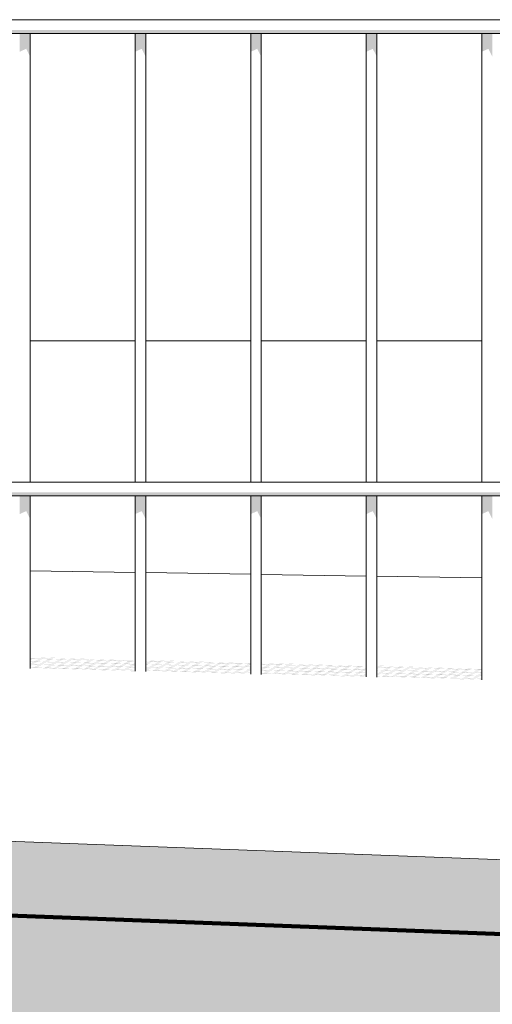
# Model space of a CAD drawing. Header units: metres. Extents: x -111 to -1, y -8 to 26.
# Tile 135 of 209: x -10.767 to -10.563, y -0.287 to 0.139. Entities that reach past the tile are written whole.
import ezdxf

# ---------------------------------------------------------------- set-up
doc = ezdxf.new("R2010")
doc.units = ezdxf.units.M
doc.header["$MEASUREMENT"] = 0
for name, color, linetype in [('40 Absturzsicherung', 7, 'Continuous'), ('60 Auffüllung gesamt', 7, 'Continuous'), ('60 Gelände 2D Übersicht', 7, 'Continuous'), ('80 Baukörperstudie', 7, 'Continuous'), ('94 Genehmigungsplanung Bemaßung', 7, 'Continuous')]:
    doc.layers.add(name, color=color, linetype=linetype)
doc.styles.add('ERSTELLTER_STIL_2', font='arial.ttf')
doc.dimstyles.new('ERSTELLTER_STIL__1', dxfattribs={"dimtxt": 0.25, "dimasz": 0.19, "dimexe": 0.18, "dimexo": 0.1, "dimgap": 0, "dimtad": 1, "dimtih": 1, "dimtoh": 1, "dimzin": 0, "dimdsep": 46, "dimtxsty": 'ERSTELLTER_STIL_2', "dimblk": 'ARROWHEAD_6', "dimblk1": 'ARROWHEAD_6', "dimblk2": 'ARROWHEAD_6', "dimcen": 0.09, "dimclrd": 7, "dimclre": 7, "dimclrt": 7, "dimazin": 0, "dimtfac": 1, "dimtdec": 4, "dimtmove": 0, "dimatfit": 3, "dimfxl": 1, "dimtolj": 1, "dimtzin": 0, "dimarcsym": 0})

# ---------------------------------------------------------------- blocks, each defined once
blk = doc.blocks.new('*D122', base_point=(-27236.13209, 0))
at = {"layer": '94 Genehmigungsplanung Bemaßung', "color": 7, "linetype": 'Continuous', "lineweight": 13}
for p, q in [((-17.34109, 9.38425), (-17.34109, 9.75925)), ((-2.34191, 9.38425), (-2.34191, 9.75925)), ((-17.24109, 9.67175), (-17.44109, 9.47175)), ((-2.44191, 9.47175), (-2.24191, 9.67175)), ((-17.34109, 9.57175), (-2.34191, 9.57175)), ((-2.34191, 9.57175), (-2.19191, 9.57175))]:
    blk.add_line(p, q, dxfattribs=at)
at = {"layer": '94 Genehmigungsplanung Bemaßung', "color": 7, "lineweight": 13, "insert": (-10.27049, 9.62175), "char_height": 0.25, "attachment_point": 7, "style": 'ERSTELLTER_STIL_2'}
blk.add_mtext('\\A1;{\\pql;\\fArial|b0|i0|c0|p0;\\W1.000000;15,00}', dxfattribs=at)
blk = doc.blocks.new('ARROWHEAD_6')
at = {"color": 0, "linetype": 'Continuous', "lineweight": 0}
for p, q in [((-0.5, -0.5), (0.5, 0.5)), ((0, 0), (-1, 0))]:
    blk.add_line(p, q, dxfattribs=at)

msp = doc.modelspace()

# ---------------------------------------------------------------- hatches: boundary and pattern name
at = {"layer": '40 Absturzsicherung', "linetype": 'Continuous', "lineweight": 0, "true_color": 0x000000}
for points in [[(-10.91532, 0.13441), (-10.91532, 0.13291), (-9.39199, 0.13291), (-9.39199, 0.13441)], [(-10.76734, 0.12504), (-10.76454, 0.12632), (-10.76454, 0.13291), (-10.76734, 0.13291)], [(-10.76454, 0.12632), (-10.76282, 0.12296), (-10.76282, 0.13291), (-10.76454, 0.13291)], [(-10.71454, 0.13291), (-10.71734, 0.13291), (-10.71734, 0.12504), (-10.71454, 0.12632)], [(-10.71282, 0.13291), (-10.71454, 0.13291), (-10.71454, 0.12632), (-10.71282, 0.12296)], [(-10.66734, 0.13291), (-10.66734, 0.12504), (-10.66454, 0.12632), (-10.66454, 0.13291)], [(-10.66454, 0.12632), (-10.66282, 0.12296), (-10.66282, 0.13291), (-10.66454, 0.13291)], [(-10.61734, 0.13291), (-10.61734, 0.12504), (-10.61454, 0.12632), (-10.61454, 0.13291)], [(-10.61454, 0.12632), (-10.61282, 0.12296), (-10.61282, 0.13291), (-10.61454, 0.13291)], [(-10.56454, 0.13291), (-10.56734, 0.13291), (-10.56734, 0.12504), (-10.56454, 0.12632)], [(-10.56454, 0.13291), (-10.56454, 0.12632), (-10.56282, 0.12296), (-10.56282, 0.13291)], [(-10.91532, -0.06559), (-10.91532, -0.06709), (-9.39199, -0.06709), (-9.39199, -0.06559)], [(-10.76734, -0.07496), (-10.76454, -0.07368), (-10.76454, -0.06709), (-10.76734, -0.06709)], [(-10.76454, -0.07368), (-10.76282, -0.07704), (-10.76282, -0.06709), (-10.76454, -0.06709)], [(-10.71734, -0.06709), (-10.71734, -0.07496), (-10.71454, -0.07368), (-10.71454, -0.06709)], [(-10.71282, -0.06709), (-10.71454, -0.06709), (-10.71454, -0.07368), (-10.71282, -0.07704)], [(-10.66454, -0.06709), (-10.66734, -0.06709), (-10.66734, -0.07496), (-10.66454, -0.07368)], [(-10.66454, -0.07368), (-10.66282, -0.07704), (-10.66282, -0.06709), (-10.66454, -0.06709)], [(-10.61454, -0.06709), (-10.61734, -0.06709), (-10.61734, -0.07496), (-10.61454, -0.07368)], [(-10.61454, -0.07368), (-10.61282, -0.07704), (-10.61282, -0.06709), (-10.61454, -0.06709)], [(-10.56734, -0.06709), (-10.56734, -0.07496), (-10.56454, -0.07368), (-10.56454, -0.06709)], [(-10.56282, -0.06709), (-10.56454, -0.06709), (-10.56454, -0.07368), (-10.56282, -0.07704)]]:
    msp.add_hatch(color=18, dxfattribs=at).paths.add_polyline_path(points)
at = {"layer": '60 Auffüllung gesamt', "linetype": 'Continuous', "lineweight": 18, "true_color": 0xffa8a8}
h = msp.add_hatch(dxfattribs=at)
h.set_pattern_fill('Boden__gewachsen_0001', color=21, style=0, pattern_type=2)
h.set_pattern_definition([(45, (-27236.1321, 0), (-0.2121320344, 0.2121320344), []), (45, (-27236.2028, 0.0707), (-0.424264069, 0.424264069), []), (45, (-27236.2735, 0.1414), (-0.424264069, 0.424264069), []), (135, (-27236.34423, 0.21213), (0.07071067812, 0.07071067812), [0.3, -0.3])])
h.paths.add_polyline_path([(-111.24357, -1.57011), (-104.7799, -1.5203), (-101.31768, -1.52609), (-81.13487, -1.68587), (-78.0305, -1.69231), (-73.09244, -1.29729), (-53.27611, -1.46265), (-37.93929, -1.20314), (-33.92505, -1.57994), (-30.57583, -1.539), (-30.52972, -1.53984), (-18.28291, -1.49433), (-18.17565, -1.49625), (-18.06839, -1.4982), (-17.96123, -1.50016), (-17.85431, -1.50214), (-17.74775, -1.50414), (-10.34333, -1.38075), (-2.34802, -1.24921), (-2.34802, -2.5), (-2.34191, -2.5), (-2.34191, -0.52415), (-2.7288, -0.51455), (-3.17547, -0.498), (-3.1746, -0.4985), (-3.1746, -0.5015), (-3.1772, -0.503), (-3.1798, -0.5015), (-3.1798, -0.4985), (-3.17872, -0.49788), (-3.18723, -0.49756), (-3.1856, -0.4985), (-3.1856, -0.5015), (-3.1882, -0.503), (-3.1908, -0.5015), (-3.1908, -0.4985), (-3.18906, -0.49749), (-16.61655, 0), (-17.18371, 0), (-17.23666, -0.00037), (-60.0718, -0.00885), (-60.91338, 0), (-63.38529, 0), (-64.41347, -0.00889), (-107.71378, -0.02367), (-108.63913, -0.02371), (-108.90479, -0.06194), (-111.24357, -0.84382)])
h.paths.add_polyline_path([(-10.9964, -0.56071), (-10.9938, -0.55921), (-10.9912, -0.56071), (-10.9912, -0.56371), (-10.9938, -0.56521), (-10.9964, -0.56371)], flags=0)
h.paths.add_polyline_path([(-10.9938, -0.76521), (-10.9964, -0.76371), (-10.9964, -0.76071), (-10.9938, -0.75921), (-10.9912, -0.76071), (-10.9912, -0.76371)], flags=0)
h.paths.add_polyline_path([(-10.9964, -0.36371), (-10.9964, -0.36071), (-10.9938, -0.35921), (-10.9912, -0.36071), (-10.9912, -0.36371), (-10.9938, -0.36521)], flags=0)
h.paths.add_polyline_path([(-10.9828, -0.56521), (-10.9854, -0.56371), (-10.9854, -0.56071), (-10.9828, -0.55921), (-10.9802, -0.56071), (-10.9802, -0.56371)], flags=0)
h.paths.add_polyline_path([(-10.9854, -0.36071), (-10.9828, -0.35921), (-10.9802, -0.36071), (-10.9802, -0.36371), (-10.9828, -0.36521), (-10.9854, -0.36371)], flags=0)
h.paths.add_polyline_path([(-10.9854, -0.76071), (-10.9828, -0.75921), (-10.9802, -0.76071), (-10.9802, -0.76371), (-10.9828, -0.76521), (-10.9854, -0.76371)], flags=0)
h.paths.add_polyline_path([(-3.1908, -1.0985), (-3.1882, -1.097), (-3.1856, -1.0985), (-3.1856, -1.1015), (-3.1882, -1.103), (-3.1908, -1.1015)], flags=0)
h.paths.add_polyline_path([(-3.1908, -0.7015), (-3.1908, -0.6985), (-3.1882, -0.697), (-3.1856, -0.6985), (-3.1856, -0.7015), (-3.1882, -0.703)], flags=0)
h.paths.add_polyline_path([(-3.1908, -0.8985), (-3.1882, -0.897), (-3.1856, -0.8985), (-3.1856, -0.9015), (-3.1882, -0.903), (-3.1908, -0.9015)], flags=0)
h.paths.add_polyline_path([(-3.1798, -0.7015), (-3.1798, -0.6985), (-3.1772, -0.697), (-3.1746, -0.6985), (-3.1746, -0.7015), (-3.1772, -0.703)], flags=0)
h.paths.add_polyline_path([(-3.1798, -1.1015), (-3.1798, -1.0985), (-3.1772, -1.097), (-3.1746, -1.0985), (-3.1746, -1.1015), (-3.1772, -1.103)], flags=0)
h.paths.add_polyline_path([(-3.1798, -0.8985), (-3.1772, -0.897), (-3.1746, -0.8985), (-3.1746, -0.9015), (-3.1772, -0.903), (-3.1798, -0.9015)], flags=0)
at = {"layer": '60 Auffüllung gesamt', "linetype": 'Continuous', "lineweight": 0, "true_color": 0x000000}
for points in [[(-10.76282, -0.13749), (-10.76282, -0.13755), (-10.73632, -0.13821), (-10.71734, -0.13885), (-10.71734, -0.13879), (-10.7298, -0.13837), (-10.71734, -0.13868), (-10.71734, -0.13861), (-10.73694, -0.13813), (-10.74054, -0.138), (-10.71734, -0.13858), (-10.71734, -0.13851), (-10.74768, -0.13776), (-10.76282, -0.13725), (-10.76282, -0.13731), (-10.75421, -0.1376), (-10.76282, -0.13739), (-10.76282, -0.13745), (-10.74706, -0.13784), (-10.74347, -0.13796)], [(-10.71734, -0.13931), (-10.71734, -0.13925), (-10.76282, -0.1377), (-10.76282, -0.13776)], [(-10.76282, -0.13816), (-10.76282, -0.13822), (-10.71734, -0.13977), (-10.71734, -0.13971)], [(-10.76282, -0.13884), (-10.74565, -0.13926), (-10.71734, -0.14023), (-10.71734, -0.14017), (-10.73912, -0.13943), (-10.71734, -0.13996), (-10.71734, -0.1399), (-10.74627, -0.13918), (-10.74986, -0.13906), (-10.71734, -0.13986), (-10.71734, -0.1398), (-10.75701, -0.13882), (-10.76282, -0.13862), (-10.76282, -0.13874), (-10.75639, -0.1389), (-10.7528, -0.13902), (-10.76282, -0.13877)], [(-10.76282, -0.13914), (-10.71734, -0.14069), (-10.71734, -0.14062), (-10.76282, -0.13908)], [(-10.76282, -0.14013), (-10.75498, -0.14032), (-10.71734, -0.1416), (-10.71734, -0.14154), (-10.74845, -0.14048), (-10.71734, -0.14125), (-10.71734, -0.14118), (-10.75559, -0.14024), (-10.75919, -0.14012), (-10.71734, -0.14115), (-10.71734, -0.14108), (-10.76282, -0.13954), (-10.76282, -0.1396), (-10.72372, -0.14093), (-10.76282, -0.13996), (-10.76282, -0.14006), (-10.76212, -0.14008), (-10.76282, -0.14006)], [(-10.71734, -0.14206), (-10.71734, -0.142), (-10.76282, -0.14045), (-10.76282, -0.14051)], [(-10.76096, -0.13688), (-10.76098, -0.13691), (-10.71734, -0.13839), (-10.71734, -0.13833), (-10.75821, -0.13694)], [(-10.71282, -0.13879), (-10.68718, -0.13942), (-10.66734, -0.14009), (-10.66734, -0.14003), (-10.68065, -0.13958), (-10.66734, -0.13991), (-10.66734, -0.13984), (-10.6878, -0.13934), (-10.69139, -0.13922), (-10.66734, -0.13981), (-10.66734, -0.13974), (-10.69854, -0.13897), (-10.71282, -0.13849), (-10.71282, -0.13855), (-10.70507, -0.13881), (-10.71282, -0.13862), (-10.71282, -0.13869), (-10.69792, -0.13905), (-10.69433, -0.13918), (-10.71282, -0.13872)], [(-10.71282, -0.13901), (-10.66734, -0.14055), (-10.66734, -0.14049), (-10.71282, -0.13895)], [(-10.71282, -0.1394), (-10.71282, -0.13946), (-10.66734, -0.14101), (-10.66734, -0.14095)], [(-10.71282, -0.14001), (-10.71282, -0.14007), (-10.69651, -0.14048), (-10.66734, -0.14147), (-10.66734, -0.14141), (-10.68998, -0.14064), (-10.66734, -0.1412), (-10.66734, -0.14113), (-10.69712, -0.1404), (-10.70072, -0.14027), (-10.66734, -0.1411), (-10.66734, -0.14103), (-10.70787, -0.14003), (-10.71282, -0.13986), (-10.71282, -0.13997), (-10.70725, -0.14011), (-10.70365, -0.14023)], [(-10.71282, -0.14032), (-10.71282, -0.14038), (-10.66734, -0.14193), (-10.66734, -0.14187)], [(-10.71184, -0.13812), (-10.66734, -0.13964), (-10.66734, -0.13957), (-10.70906, -0.13816), (-10.71182, -0.1381)], [(-10.66282, -0.13995), (-10.66282, -0.14002), (-10.63804, -0.14063), (-10.61734, -0.14134), (-10.61734, -0.14127), (-10.63151, -0.14079), (-10.61734, -0.14114), (-10.61734, -0.14108), (-10.63866, -0.14055), (-10.64225, -0.14043), (-10.61734, -0.14104), (-10.61734, -0.14098), (-10.6494, -0.14018), (-10.66282, -0.13973), (-10.66282, -0.13979), (-10.65592, -0.14002), (-10.66282, -0.13985), (-10.66282, -0.13992), (-10.64878, -0.14027), (-10.64518, -0.14039)], [(-10.66282, -0.14019), (-10.66282, -0.14025), (-10.61734, -0.14179), (-10.61734, -0.14173)], [(-10.66267, -0.13931), (-10.66269, -0.13934), (-10.61734, -0.14088), (-10.61734, -0.14082), (-10.65992, -0.13937)], [(-10.61282, -0.14054), (-10.61282, -0.14057), (-10.56734, -0.14212), (-10.56734, -0.14206), (-10.61078, -0.14058)], [(-10.71734, -0.14298), (-10.71734, -0.14292), (-10.75778, -0.14154), (-10.71734, -0.14254), (-10.71734, -0.14246), (-10.71937, -0.14239), (-10.71734, -0.14244), (-10.71734, -0.14237), (-10.72652, -0.14215), (-10.76282, -0.14091), (-10.76282, -0.14097), (-10.73305, -0.14198), (-10.76282, -0.14125), (-10.76282, -0.14132), (-10.7259, -0.14223), (-10.72231, -0.14235), (-10.76282, -0.14135), (-10.76282, -0.14143)], [(-10.71282, -0.14136), (-10.70583, -0.14153), (-10.66734, -0.14284), (-10.66734, -0.14278), (-10.69931, -0.1417), (-10.66734, -0.14248), (-10.66734, -0.14242), (-10.70645, -0.14145), (-10.71005, -0.14133), (-10.66743, -0.14238), (-10.66734, -0.14238), (-10.66734, -0.14232), (-10.66805, -0.1423), (-10.71282, -0.14078), (-10.71282, -0.14084), (-10.67458, -0.14214), (-10.71282, -0.1412)], [(-10.71282, -0.14169), (-10.71282, -0.14176), (-10.66734, -0.1433), (-10.66734, -0.14324)], [(-10.71282, -0.14258), (-10.71282, -0.14267), (-10.66734, -0.14422), (-10.66734, -0.14416), (-10.70863, -0.14275), (-10.66734, -0.14377), (-10.66734, -0.1437), (-10.67023, -0.1436), (-10.66734, -0.14367), (-10.66734, -0.1436), (-10.67738, -0.14336), (-10.71282, -0.14215), (-10.71282, -0.14221), (-10.6839, -0.1432), (-10.71282, -0.14248), (-10.71282, -0.14255), (-10.67676, -0.14344), (-10.67316, -0.14356)], [(-10.61734, -0.14225), (-10.61734, -0.14219), (-10.66282, -0.14064), (-10.66282, -0.14071)], [(-10.66282, -0.14131), (-10.64736, -0.14169), (-10.61734, -0.14271), (-10.61734, -0.14265), (-10.64084, -0.14185), (-10.61734, -0.14243), (-10.61734, -0.14236), (-10.64798, -0.14161), (-10.65158, -0.14149), (-10.61734, -0.14233), (-10.61734, -0.14226), (-10.65872, -0.14124), (-10.66282, -0.1411), (-10.66282, -0.14121), (-10.65811, -0.14132), (-10.65451, -0.14145), (-10.66282, -0.14124)], [(-10.66282, -0.14162), (-10.61734, -0.14317), (-10.61734, -0.14311), (-10.66282, -0.14156)], [(-10.66282, -0.1426), (-10.65669, -0.14275), (-10.61734, -0.14408), (-10.61734, -0.14402), (-10.65016, -0.14291), (-10.61734, -0.14372), (-10.61734, -0.14365), (-10.65731, -0.14266), (-10.6609, -0.14254), (-10.61829, -0.14359), (-10.61734, -0.14363), (-10.61734, -0.14355), (-10.61891, -0.14351), (-10.66282, -0.14202), (-10.66282, -0.14208), (-10.62543, -0.14335), (-10.66282, -0.14243)], [(-10.66282, -0.143), (-10.61734, -0.14454), (-10.61734, -0.14448), (-10.66282, -0.14294)], [(-10.66282, -0.14382), (-10.66282, -0.14391), (-10.61734, -0.14546), (-10.61734, -0.1454), (-10.65949, -0.14397), (-10.61734, -0.145), (-10.61734, -0.14494), (-10.61749, -0.14493), (-10.62109, -0.14481), (-10.61734, -0.1449), (-10.61734, -0.14484), (-10.62823, -0.14457), (-10.66282, -0.14339), (-10.66282, -0.14345), (-10.63476, -0.14441), (-10.66282, -0.14372), (-10.66282, -0.14378), (-10.62761, -0.14465), (-10.62402, -0.14477)], [(-10.61282, -0.14119), (-10.61282, -0.14125), (-10.58889, -0.14184), (-10.56734, -0.14258), (-10.56734, -0.14252), (-10.58237, -0.142), (-10.56734, -0.14238), (-10.56734, -0.14231), (-10.58951, -0.14176), (-10.59311, -0.14164), (-10.56734, -0.14228), (-10.56734, -0.14221), (-10.60025, -0.1414), (-10.61282, -0.14097), (-10.61282, -0.14103), (-10.60678, -0.14124), (-10.61282, -0.14109), (-10.61282, -0.14115), (-10.59964, -0.14148), (-10.59604, -0.1416)], [(-10.56734, -0.14303), (-10.56734, -0.14297), (-10.61282, -0.14143), (-10.61282, -0.14149)], [(-10.61282, -0.14189), (-10.61282, -0.14195), (-10.56734, -0.14349), (-10.56734, -0.14343)], [(-10.61282, -0.14254), (-10.59822, -0.1429), (-10.56734, -0.14395), (-10.56734, -0.14389), (-10.59169, -0.14306), (-10.56734, -0.14366), (-10.56734, -0.1436), (-10.59884, -0.14282), (-10.60243, -0.1427), (-10.56734, -0.14356), (-10.56734, -0.1435), (-10.60958, -0.14245), (-10.61282, -0.14234), (-10.61282, -0.14244), (-10.60896, -0.14254), (-10.60537, -0.14266), (-10.61282, -0.14247)], [(-10.61282, -0.14286), (-10.56734, -0.14441), (-10.56734, -0.14435), (-10.61282, -0.1428)], [(-10.61282, -0.14366), (-10.61282, -0.14383), (-10.60755, -0.14396), (-10.56734, -0.14533), (-10.56734, -0.14526), (-10.60102, -0.14412), (-10.56734, -0.14495), (-10.56734, -0.14488), (-10.60817, -0.14388), (-10.61176, -0.14375), (-10.56915, -0.14481), (-10.56734, -0.14487), (-10.56734, -0.14478), (-10.56976, -0.14472), (-10.61282, -0.14326), (-10.61282, -0.14332), (-10.57629, -0.14456)], [(-10.61282, -0.14424), (-10.56734, -0.14578), (-10.56734, -0.14572), (-10.61282, -0.14418)], [(-10.61282, -0.14515), (-10.56734, -0.1467), (-10.56734, -0.14664), (-10.61035, -0.14518), (-10.56773, -0.14623), (-10.56734, -0.14624), (-10.56734, -0.14617), (-10.56835, -0.14615), (-10.57194, -0.14602), (-10.56734, -0.14614), (-10.56734, -0.14607), (-10.57909, -0.14578), (-10.61282, -0.14464), (-10.61282, -0.1447), (-10.58562, -0.14562), (-10.61282, -0.14495), (-10.61282, -0.14502), (-10.57847, -0.14586), (-10.57488, -0.14599), (-10.61282, -0.14505)]]:
    msp.add_hatch(color=18, dxfattribs=at).paths.add_polyline_path(points)

# ---------------------------------------------------------------- linework, layer by layer
at = {"layer": '40 Absturzsicherung', "color": 7, "linetype": 'Continuous', "lineweight": 13}
for p, q in [((-10.91532, 0.13891), (-9.39198, 0.13891)), ((-10.91532, 0.13291), (-9.39198, 0.13291)), ((-10.76282, -0.06109), (-10.76282, 0.13291)), ((-10.71734, -0.06109), (-10.71734, 0.13291)), ((-10.71282, -0.06109), (-10.71282, 0.13291)), ((-10.66734, -0.06109), (-10.66734, 0.13291)), ((-10.66282, -0.06109), (-10.66282, 0.13291)), ((-10.61734, -0.06109), (-10.61734, 0.13291)), ((-10.61282, -0.06109), (-10.61282, 0.13291)), ((-10.56734, -0.06109), (-10.56734, 0.13291)), ((-10.91532, -0.06109), (-9.39198, -0.06109)), ((-10.91532, -0.06709), (-9.39198, -0.06709)), ((-10.76282, -0.14183), (-10.76282, -0.06709)), ((-10.71734, -0.14295), (-10.71734, -0.06709)), ((-10.71282, -0.14307), (-10.71282, -0.06709)), ((-10.66734, -0.14419), (-10.66734, -0.06709)), ((-10.66282, -0.14432), (-10.66282, -0.06709)), ((-10.61734, -0.14543), (-10.61734, -0.06709)), ((-10.61282, -0.14556), (-10.61282, -0.06709)), ((-10.56734, -0.14667), (-10.56734, -0.06709))]:
    msp.add_line(p, q, dxfattribs=at)
at = {"layer": '60 Auffüllung gesamt', "color": 8, "linetype": 'Continuous', "lineweight": 18}
for p, q in [((-10.71734, -0.10021), (-10.76282, -0.0995)), ((-10.66734, -0.10098), (-10.71282, -0.10028)), ((-10.61734, -0.10176), (-10.66282, -0.10105)), ((-10.56734, -0.10253), (-10.61282, -0.10183))]:
    msp.add_line(p, q, dxfattribs=at)
at = {"layer": '60 Auffüllung gesamt', "color": 7, "linetype": 'Continuous', "lineweight": 18, "flags": 128}
msp.add_lwpolyline([(-2.34191, -0.52415), (-2.7288, -0.51455), (-16.61655, 0), (-17.18371, 0), (-17.23666, -0.00037), (-60.0718, -0.00885), (-60.91338, 0), (-63.38529, 0), (-64.41347, -0.00889), (-107.71378, -0.02367), (-108.63913, -0.02371), (-108.90479, -0.06194), (-111.24357, -0.84382)], dxfattribs=at)
at = {"layer": '60 Gelände 2D Übersicht', "color": 7, "linetype": 'Continuous', "lineweight": 100}
msp.add_line((-17.28033, -0.00055), (-2.39919, -0.56773), dxfattribs=at)
at = {"layer": '80 Baukörperstudie', "color": 7, "linetype": 'Continuous', "lineweight": 13}
for p, q in [((-10.71734, 0), (-10.76282, 0)), ((-10.66734, 0), (-10.71282, 0)), ((-10.61734, 0), (-10.66282, 0)), ((-10.56734, 0), (-10.61282, 0))]:
    msp.add_line(p, q, dxfattribs=at)

# ---------------------------------------------------------------- dimensions: what is measured, and where the dimension line sits
at = {"layer": '94 Genehmigungsplanung Bemaßung', "color": 7, "linetype": 'Continuous', "lineweight": 13}
dim = msp.add_linear_dim(base=(-2.34191, 9.57175), p1=(-17.34109, -0.4), p2=(-2.34191, 25.35), dimstyle='ERSTELLTER_STIL__1', dxfattribs=at)
dim.commit()
dim.dimension.update_dxf_attribs({"geometry": '*D122', "text_midpoint": (-9.85171, 9.74675), "dimtype": 160})

doc.saveas('drawing.dxf')
